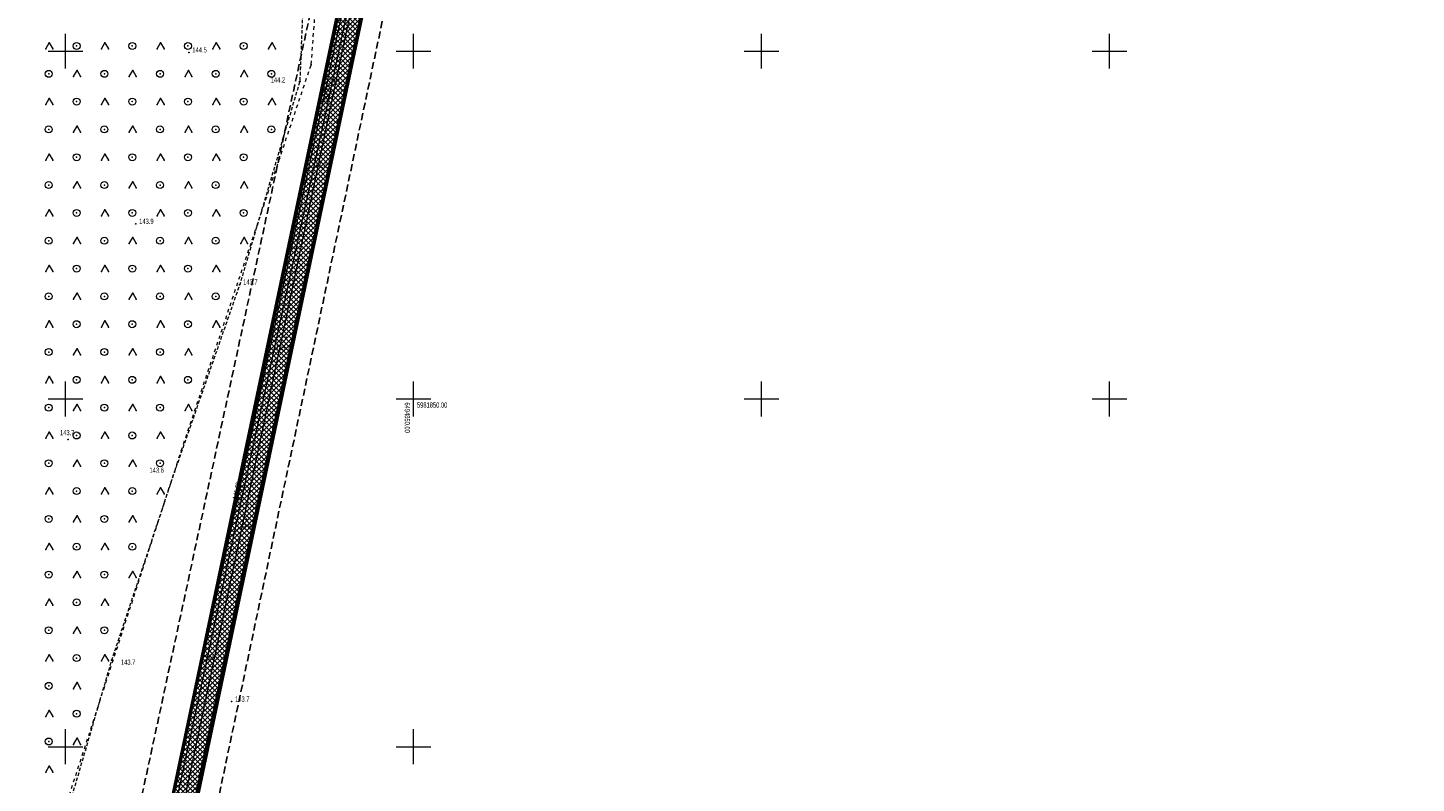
# Model space of a CAD drawing. Extents: x 6456700 to 6518119, y 5963420 to 5980059.
# Tile 130 of 256: x 6512063 to 6512263, y 5965344 to 5965452. Entities that reach past the tile are written whole.
import ezdxf
from ezdxf.enums import TextEntityAlignment as Align

# ---------------------------------------------------------------- set-up
doc = ezdxf.new("R2010")
doc.units = 0
doc.header["$MEASUREMENT"] = 0
for name, pattern in [('L_0_03', [1, 0.5, -0.5]), ('L_0_04', [1.5, 1, -0.5]), ('L_0_5A', [0.75, 0.5, -0.25])]:
    doc.linetypes.add(name, pattern=pattern)
doc.layers.get('0').update_dxf_attribs({"color": 2, "linetype": 'CONTINUOUS', "lineweight": 5})
for name, color, linetype, lineweight in [('18mm Kreska ciągła', 7, 'CONTINUOUS', 18), ('202_punkt_graniczny', 7, 'CONTINUOUS', 18), ('218_kontur_uzytku_gruntowego', 96, 'L_0_03', 18), ('219_dzialka_ewidencyjna', 7, 'CONTINUOUS', 18), ('50mm Kreska ciągła', 7, 'CONTINUOUS', 50), ('9mm Kreska ciągła', 252, 'CONTINUOUS', 9), ('pikieta_naturalna', 7, 'CONTINUOUS', 18), ('pikieta_naturalna_Atr2', 7, 'CONTINUOUS', 18), ('przewod_kanalizacyjny', 7, 'CONTINUOUS', 18), ('przewod_wodociagowy', 7, 'CONTINUOUS', 18), ('rzedna', 7, 'CONTINUOUS', 18), ('rzedna_Atr2', 7, 'CONTINUOUS', 18), ('siatka_krzyrzy', 7, 'CONTINUOUS', 18), ('teren_zalesiony', 7, 'CONTINUOUS', 18), ('Zakres', 7, 'CONTINUOUS', 18)]:
    doc.layers.add(name, color=color, linetype=linetype, lineweight=lineweight)
doc.styles.get("Standard").update_dxf_attribs({"font": 'txt', "width": 0.75})

# ---------------------------------------------------------------- blocks, each defined once
blk = doc.blocks.new('mdcp_nowa')
at = {"layer": 'pikieta_naturalna', "linetype": 'Continuous', "lineweight": 18, "true_color": 0x000000}
for points in [[(6494817.74, 5981899.78, 1), (6494817.74, 5981899.87, 1)], [(6494833.67, 5981895.59, 1), (6494833.67, 5981895.68, 1)], [(6494839.67, 5981894.38, 1), (6494839.67, 5981894.47, 1)], [(6494836.42, 5981884.54, 1), (6494836.42, 5981884.63, 1)], [(6494810.1, 5981875.12, 1), (6494810.1, 5981875.21, 1)], [(6494825.04, 5981866.41, 1), (6494825.04, 5981866.5, 1)], [(6494831.71, 5981858.83, 1), (6494831.71, 5981858.92, 1)], [(6494800.38, 5981844.12, 1), (6494800.38, 5981844.21, 1)], [(6494815.66, 5981839.45, 1), (6494815.66, 5981839.54, 1)], [(6494826, 5981832.67, 1), (6494826, 5981832.75, 1)], [(6494821.73, 5981813.96, 1), (6494821.73, 5981814.04, 1)], [(6494806.63, 5981812.39, 1), (6494806.63, 5981812.49, 1)], [(6494823.88, 5981806.44, 1), (6494823.88, 5981806.53, 1)]]:
    blk.add_hatch(color=18, dxfattribs=at).paths.add_polyline_path(points)
at = {"layer": 'rzedna', "linetype": 'Continuous', "lineweight": 18, "true_color": 0x000000}
for points in [[(6494837.01, 5981892.71, 1), (6494837.01, 5981892.79, 1)], [(6494837.65, 5981892.46, 1), (6494837.65, 5981892.54, 1)], [(6494824.61, 5981834.97, 1), (6494824.61, 5981835.06, 1)], [(6494825.12, 5981834.75, 1), (6494825.12, 5981834.84, 1)]]:
    blk.add_hatch(color=18, dxfattribs=at).paths.add_polyline_path(points)
at = {"layer": '202_punkt_graniczny', "color": 7, "linetype": 'Continuous', "lineweight": 18}
for centre in [(6494832.25, 5981871.72), (6494835.19, 5981871.1)]:
    blk.add_circle(centre, 0.25, dxfattribs=at)
at = {"layer": '202_punkt_graniczny'}
for p in [(6494832.25, 5981871.72), (6494835.19, 5981871.1)]:
    blk.add_point(p, dxfattribs=at)
at = {"layer": '218_kontur_uzytku_gruntowego', "lineweight": 18, "flags": 128}
for points in [[(6494832.25, 5981871.72), (6494852.75, 5981969.52)], [(6494835.19, 5981871.1), (6494855.79, 5981969.03)], [(6494835.32, 5981898.1), (6494837.83, 5981932.04)], [(6494816.65, 5981842.56), (6494835.32, 5981898.1)], [(6494811.59, 5981773.88), (6494832.25, 5981871.72)], [(6494814.53, 5981773.26), (6494835.19, 5981871.1)], [(6494795, 5981775.91), (6494816.65, 5981842.56)]]:
    blk.add_lwpolyline(points, dxfattribs=at)
at = {"layer": '218_kontur_uzytku_gruntowego'}
for p in [(6494835.32, 5981898.1), (6494835.32, 5981898.1), (6494835.32, 5981898.1), (6494835.32, 5981898.1), (6494832.25, 5981871.72), (6494832.25, 5981871.72), (6494832.25, 5981871.72), (6494832.25, 5981871.72), (6494835.19, 5981871.1), (6494835.19, 5981871.1), (6494835.19, 5981871.1), (6494835.19, 5981871.1), (6494816.65, 5981842.56), (6494816.65, 5981842.56), (6494816.65, 5981842.56), (6494816.65, 5981842.56)]:
    blk.add_point(p, dxfattribs=at)
at = {"layer": '219_dzialka_ewidencyjna', "color": 3, "linetype": 'Continuous', "lineweight": 18, "flags": 128}
for points in [[(6494852.75, 5981969.52), (6494832.25, 5981871.72)], [(6494855.79, 5981969.03), (6494835.19, 5981871.1)], [(6494811.59, 5981773.88), (6494832.25, 5981871.72)], [(6494814.53, 5981773.26), (6494835.19, 5981871.1)]]:
    blk.add_lwpolyline(points, dxfattribs=at)
at = {"layer": '219_dzialka_ewidencyjna', "color": 3}
for p in [(6494832.25, 5981871.72), (6494832.25, 5981871.72), (6494835.19, 5981871.1), (6494835.19, 5981871.1)]:
    blk.add_point(p, dxfattribs=at)
at = {"layer": 'pikieta_naturalna', "color": 7, "linetype": 'Continuous', "lineweight": 18}
for centre in [(6494817.74, 5981899.82), (6494833.67, 5981895.64), (6494839.67, 5981894.43), (6494836.42, 5981884.59), (6494810.1, 5981875.17), (6494825.04, 5981866.45), (6494831.71, 5981858.87), (6494800.38, 5981844.16), (6494815.66, 5981839.49), (6494826, 5981832.71), (6494821.73, 5981814), (6494806.63, 5981812.44), (6494823.88, 5981806.48)]:
    blk.add_circle(centre, 0.045, dxfattribs=at)
at = {"layer": 'pikieta_naturalna'}
for p in [(6494817.74, 5981899.82), (6494833.67, 5981895.64), (6494839.67, 5981894.43), (6494836.42, 5981884.59), (6494810.1, 5981875.17), (6494825.04, 5981866.45), (6494831.71, 5981858.87), (6494800.38, 5981844.16), (6494815.66, 5981839.49), (6494826, 5981832.71), (6494821.73, 5981814), (6494806.63, 5981812.44), (6494823.88, 5981806.48)]:
    blk.add_point(p, dxfattribs=at)
at = {"layer": 'przewod_kanalizacyjny', "color": 34, "linetype": 'Continuous', "lineweight": 18, "flags": 128}
blk.add_lwpolyline([(6494710.02, 5981224.59), (6494712.73, 5981299.13), (6494714.74, 5981309.22), (6494725.45, 5981361.32), (6494736.71, 5981416.58), (6494748.57, 5981474.51), (6494759.64, 5981528.56), (6494769.33, 5981575.9), (6494780.23, 5981628.88), (6494789.56, 5981673.48), (6494801.12, 5981726.88), (6494812.93, 5981781.06), (6494824.61, 5981835.02), (6494837.01, 5981892.75), (6494849.07, 5981948.89), (6494861.07, 5982003.73), (6494867.35, 5982032.39), (6494874.85, 5982069.31)], dxfattribs=at)
at = {"layer": 'przewod_kanalizacyjny'}
for p in [(6494837.01, 5981892.75), (6494824.61, 5981835.02)]:
    blk.add_point(p, dxfattribs=at)
at = {"layer": 'przewod_wodociagowy', "color": 5, "linetype": 'Continuous', "lineweight": 18, "flags": 128}
blk.add_lwpolyline([(6494892.06, 5982140.59), (6494877.83, 5982080.71), (6494875.47, 5982069.24), (6494867.82, 5982032.34), (6494861.63, 5982003.58), (6494849.58, 5981948.68), (6494837.65, 5981892.5), (6494825.12, 5981834.8), (6494813.48, 5981780.79), (6494801.71, 5981726.67), (6494790.16, 5981673.27), (6494780.64, 5981628.68), (6494769.72, 5981575.76), (6494760.13, 5981528.44), (6494749.03, 5981474.44), (6494737.27, 5981416.53), (6494726.02, 5981361.28), (6494715.35, 5981309.09), (6494713.3, 5981298.99), (6494710.89, 5981224.49)], dxfattribs=at)
at = {"layer": 'przewod_wodociagowy'}
for p in [(6494837.65, 5981892.5), (6494825.12, 5981834.8)]:
    blk.add_point(p, dxfattribs=at)
at = {"layer": 'rzedna', "color": 7, "linetype": 'Continuous', "lineweight": 18}
for centre in [(6494837.01, 5981892.75), (6494837.65, 5981892.5), (6494824.61, 5981835.02), (6494825.12, 5981834.8)]:
    blk.add_circle(centre, 0.045, dxfattribs=at)
at = {"layer": 'rzedna'}
for p in [(6494837.01, 5981892.75), (6494837.65, 5981892.5), (6494824.61, 5981835.02), (6494825.12, 5981834.8)]:
    blk.add_point(p, dxfattribs=at)
at = {"layer": 'siatka_krzyrzy', "linetype": 'Continuous', "lineweight": 18, "flags": 128}
for points in [[(6494800, 5981897.5), (6494800, 5981902.5)], [(6494850, 5981897.5), (6494850, 5981902.5)], [(6494900, 5981897.5), (6494900, 5981902.5)], [(6494950, 5981897.5), (6494950, 5981902.5)], [(6494797.5, 5981900), (6494802.5, 5981900)], [(6494847.5, 5981900), (6494852.5, 5981900)], [(6494897.5, 5981900), (6494902.5, 5981900)], [(6494947.5, 5981900), (6494952.5, 5981900)], [(6494800, 5981847.5), (6494800, 5981852.5)], [(6494850, 5981847.5), (6494850, 5981852.5)], [(6494900, 5981847.5), (6494900, 5981852.5)], [(6494950, 5981847.5), (6494950, 5981852.5)], [(6494797.5, 5981850), (6494802.5, 5981850)], [(6494847.5, 5981850), (6494852.5, 5981850)], [(6494897.5, 5981850), (6494902.5, 5981850)], [(6494947.5, 5981850), (6494952.5, 5981850)], [(6494800, 5981797.5), (6494800, 5981802.5)], [(6494850, 5981797.5), (6494850, 5981802.5)], [(6494797.5, 5981800), (6494802.5, 5981800)], [(6494847.5, 5981800), (6494852.5, 5981800)]]:
    blk.add_lwpolyline(points, dxfattribs=at)
at = {"layer": 'teren_zalesiony', "color": 7, "linetype": 'L_0_5A', "lineweight": 18, "flags": 128}
blk.add_lwpolyline([(6494749.04, 5981637.69), (6494755.66, 5981670.01), (6494737.46, 5981764.28), (6494737.16, 5981791.3), (6494749.04, 5981852.67), (6494764.75, 5981913.45), (6494775.9, 5981961.48), (6494777.87, 5981989.51), (6494783.45, 5982011.84), (6494839.49, 5982122.69), (6494841.39, 5982126.46), (6494851.65, 5982122.44), (6494855, 5982121.3), (6494865.72, 5982117.22), (6494882.84, 5982111.12), (6494875.44, 5982082.97), (6494872.69, 5982068.07), (6494858.39, 5982010.52), (6494853.7, 5981995.39), (6494844.87, 5981972.24), (6494839.8, 5981948.29), (6494834.59, 5981918.29), (6494833.67, 5981895.64), (6494825.04, 5981866.45), (6494815.66, 5981839.49), (6494806.63, 5981812.44), (6494796.98, 5981779.38), (6494788.24, 5981753.69), (6494779.47, 5981722.59), (6494776.56, 5981704.35), (6494773.52, 5981676.05), (6494771.09, 5981650.72), (6494766.1, 5981631.37), (6494758.67, 5981613.63), (6494743.13, 5981581.66), (6494718.51, 5981591.3), (6494736.43, 5981613.92)], close=True, dxfattribs=at)
at = {"layer": 'teren_zalesiony', "color": 7, "linetype": 'Continuous', "lineweight": 18, "flags": 128}
for points in [[(6494797.18, 5981900.34), (6494797.68, 5981901.21)], [(6494797.68, 5981901.21), (6494798.18, 5981900.34)], [(6494805.18, 5981900.34), (6494805.68, 5981901.21)], [(6494805.68, 5981901.21), (6494806.18, 5981900.34)], [(6494813.18, 5981900.34), (6494813.68, 5981901.21)], [(6494813.68, 5981901.21), (6494814.18, 5981900.34)], [(6494821.18, 5981900.34), (6494821.68, 5981901.21)], [(6494821.68, 5981901.21), (6494822.18, 5981900.34)], [(6494829.18, 5981900.34), (6494829.68, 5981901.21)], [(6494829.68, 5981901.21), (6494830.18, 5981900.34)], [(6494801.18, 5981896.34), (6494801.68, 5981897.21)], [(6494801.68, 5981897.21), (6494802.18, 5981896.34)], [(6494809.18, 5981896.34), (6494809.68, 5981897.21)], [(6494809.68, 5981897.21), (6494810.18, 5981896.34)], [(6494817.18, 5981896.34), (6494817.68, 5981897.21)], [(6494817.68, 5981897.21), (6494818.18, 5981896.34)], [(6494825.18, 5981896.34), (6494825.68, 5981897.21)], [(6494825.68, 5981897.21), (6494826.18, 5981896.34)], [(6494797.18, 5981892.34), (6494797.68, 5981893.21)], [(6494797.68, 5981893.21), (6494798.18, 5981892.34)], [(6494805.18, 5981892.34), (6494805.68, 5981893.21)], [(6494805.68, 5981893.21), (6494806.18, 5981892.34)], [(6494813.18, 5981892.34), (6494813.68, 5981893.21)], [(6494813.68, 5981893.21), (6494814.18, 5981892.34)], [(6494821.18, 5981892.34), (6494821.68, 5981893.21)], [(6494821.68, 5981893.21), (6494822.18, 5981892.34)], [(6494829.18, 5981892.34), (6494829.68, 5981893.21)], [(6494829.68, 5981893.21), (6494830.18, 5981892.34)], [(6494801.18, 5981888.34), (6494801.68, 5981889.21)], [(6494801.68, 5981889.21), (6494802.18, 5981888.34)], [(6494809.18, 5981888.34), (6494809.68, 5981889.21)], [(6494809.68, 5981889.21), (6494810.18, 5981888.34)], [(6494817.18, 5981888.34), (6494817.68, 5981889.21)], [(6494817.68, 5981889.21), (6494818.18, 5981888.34)], [(6494825.18, 5981888.34), (6494825.68, 5981889.21)], [(6494825.68, 5981889.21), (6494826.18, 5981888.34)], [(6494797.18, 5981884.34), (6494797.68, 5981885.21)], [(6494797.68, 5981885.21), (6494798.18, 5981884.34)], [(6494805.18, 5981884.34), (6494805.68, 5981885.21)], [(6494805.68, 5981885.21), (6494806.18, 5981884.34)], [(6494813.18, 5981884.34), (6494813.68, 5981885.21)], [(6494813.68, 5981885.21), (6494814.18, 5981884.34)], [(6494821.18, 5981884.34), (6494821.68, 5981885.21)], [(6494821.68, 5981885.21), (6494822.18, 5981884.34)], [(6494801.18, 5981880.34), (6494801.68, 5981881.21)], [(6494801.68, 5981881.21), (6494802.18, 5981880.34)], [(6494809.18, 5981880.34), (6494809.68, 5981881.21)], [(6494809.68, 5981881.21), (6494810.18, 5981880.34)], [(6494817.18, 5981880.34), (6494817.68, 5981881.21)], [(6494817.68, 5981881.21), (6494818.18, 5981880.34)], [(6494825.18, 5981880.34), (6494825.68, 5981881.21)], [(6494825.68, 5981881.21), (6494826.18, 5981880.34)], [(6494797.18, 5981876.34), (6494797.68, 5981877.21)], [(6494797.68, 5981877.21), (6494798.18, 5981876.34)], [(6494805.18, 5981876.34), (6494805.68, 5981877.21)], [(6494805.68, 5981877.21), (6494806.18, 5981876.34)], [(6494813.18, 5981876.34), (6494813.68, 5981877.21)], [(6494813.68, 5981877.21), (6494814.18, 5981876.34)], [(6494821.18, 5981876.34), (6494821.68, 5981877.21)], [(6494821.68, 5981877.21), (6494822.18, 5981876.34)], [(6494801.18, 5981872.34), (6494801.68, 5981873.21)], [(6494801.68, 5981873.21), (6494802.18, 5981872.34)], [(6494809.18, 5981872.34), (6494809.68, 5981873.21)], [(6494809.68, 5981873.21), (6494810.18, 5981872.34)], [(6494817.18, 5981872.34), (6494817.68, 5981873.21)], [(6494817.68, 5981873.21), (6494818.18, 5981872.34)], [(6494825.18, 5981872.34), (6494825.68, 5981873.21)], [(6494825.68, 5981873.21), (6494826.18, 5981872.34)], [(6494797.18, 5981868.34), (6494797.68, 5981869.21)], [(6494797.68, 5981869.21), (6494798.18, 5981868.34)], [(6494805.18, 5981868.34), (6494805.68, 5981869.21)], [(6494805.68, 5981869.21), (6494806.18, 5981868.34)], [(6494813.18, 5981868.34), (6494813.68, 5981869.21)], [(6494813.68, 5981869.21), (6494814.18, 5981868.34)], [(6494821.18, 5981868.34), (6494821.68, 5981869.21)], [(6494821.68, 5981869.21), (6494822.18, 5981868.34)], [(6494801.18, 5981864.34), (6494801.68, 5981865.21)], [(6494801.68, 5981865.21), (6494802.18, 5981864.34)], [(6494809.18, 5981864.34), (6494809.68, 5981865.21)], [(6494809.68, 5981865.21), (6494810.18, 5981864.34)], [(6494817.18, 5981864.34), (6494817.68, 5981865.21)], [(6494817.68, 5981865.21), (6494818.18, 5981864.34)], [(6494797.18, 5981860.34), (6494797.68, 5981861.21)], [(6494797.68, 5981861.21), (6494798.18, 5981860.34)], [(6494805.18, 5981860.34), (6494805.68, 5981861.21)], [(6494805.68, 5981861.21), (6494806.18, 5981860.34)], [(6494813.18, 5981860.34), (6494813.68, 5981861.21)], [(6494813.68, 5981861.21), (6494814.18, 5981860.34)], [(6494821.18, 5981860.34), (6494821.68, 5981861.21)], [(6494821.68, 5981861.21), (6494822.18, 5981860.34)], [(6494801.18, 5981856.34), (6494801.68, 5981857.21)], [(6494801.68, 5981857.21), (6494802.18, 5981856.34)], [(6494809.18, 5981856.34), (6494809.68, 5981857.21)], [(6494809.68, 5981857.21), (6494810.18, 5981856.34)], [(6494817.18, 5981856.34), (6494817.68, 5981857.21)], [(6494817.68, 5981857.21), (6494818.18, 5981856.34)], [(6494797.18, 5981852.34), (6494797.68, 5981853.21)], [(6494797.68, 5981853.21), (6494798.18, 5981852.34)], [(6494805.18, 5981852.34), (6494805.68, 5981853.21)], [(6494805.68, 5981853.21), (6494806.18, 5981852.34)], [(6494813.18, 5981852.34), (6494813.68, 5981853.21)], [(6494813.68, 5981853.21), (6494814.18, 5981852.34)], [(6494801.18, 5981848.34), (6494801.68, 5981849.21)], [(6494801.68, 5981849.21), (6494802.18, 5981848.34)], [(6494809.18, 5981848.34), (6494809.68, 5981849.21)], [(6494809.68, 5981849.21), (6494810.18, 5981848.34)], [(6494817.18, 5981848.34), (6494817.68, 5981849.21)], [(6494817.68, 5981849.21), (6494818.18, 5981848.34)], [(6494797.18, 5981844.34), (6494797.68, 5981845.21)], [(6494797.68, 5981845.21), (6494798.18, 5981844.34)], [(6494805.18, 5981844.34), (6494805.68, 5981845.21)], [(6494805.68, 5981845.21), (6494806.18, 5981844.34)], [(6494813.18, 5981844.34), (6494813.68, 5981845.21)], [(6494813.68, 5981845.21), (6494814.18, 5981844.34)], [(6494801.18, 5981840.34), (6494801.68, 5981841.21)], [(6494801.68, 5981841.21), (6494802.18, 5981840.34)], [(6494809.18, 5981840.34), (6494809.68, 5981841.21)], [(6494809.68, 5981841.21), (6494810.18, 5981840.34)], [(6494797.18, 5981836.34), (6494797.68, 5981837.21)], [(6494797.68, 5981837.21), (6494798.18, 5981836.34)], [(6494805.18, 5981836.34), (6494805.68, 5981837.21)], [(6494805.68, 5981837.21), (6494806.18, 5981836.34)], [(6494813.18, 5981836.34), (6494813.68, 5981837.21)], [(6494813.68, 5981837.21), (6494814.18, 5981836.34)], [(6494801.18, 5981832.34), (6494801.68, 5981833.21)], [(6494801.68, 5981833.21), (6494802.18, 5981832.34)], [(6494809.18, 5981832.34), (6494809.68, 5981833.21)], [(6494809.68, 5981833.21), (6494810.18, 5981832.34)], [(6494797.18, 5981828.34), (6494797.68, 5981829.21)], [(6494797.68, 5981829.21), (6494798.18, 5981828.34)], [(6494805.18, 5981828.34), (6494805.68, 5981829.21)], [(6494805.68, 5981829.21), (6494806.18, 5981828.34)], [(6494801.18, 5981824.34), (6494801.68, 5981825.21)], [(6494801.68, 5981825.21), (6494802.18, 5981824.34)], [(6494809.18, 5981824.34), (6494809.68, 5981825.21)], [(6494809.68, 5981825.21), (6494810.18, 5981824.34)], [(6494797.18, 5981820.34), (6494797.68, 5981821.21)], [(6494797.68, 5981821.21), (6494798.18, 5981820.34)], [(6494805.18, 5981820.34), (6494805.68, 5981821.21)], [(6494805.68, 5981821.21), (6494806.18, 5981820.34)], [(6494801.18, 5981816.34), (6494801.68, 5981817.21)], [(6494801.68, 5981817.21), (6494802.18, 5981816.34)], [(6494797.18, 5981812.34), (6494797.68, 5981813.21)], [(6494797.68, 5981813.21), (6494798.18, 5981812.34)], [(6494805.18, 5981812.34), (6494805.68, 5981813.21)], [(6494805.68, 5981813.21), (6494806.18, 5981812.34)], [(6494801.18, 5981808.34), (6494801.68, 5981809.21)], [(6494801.68, 5981809.21), (6494802.18, 5981808.34)], [(6494797.18, 5981804.34), (6494797.68, 5981805.21)], [(6494797.68, 5981805.21), (6494798.18, 5981804.34)], [(6494801.18, 5981800.34), (6494801.68, 5981801.21)], [(6494801.68, 5981801.21), (6494802.18, 5981800.34)], [(6494797.18, 5981796.34), (6494797.68, 5981797.21)], [(6494797.68, 5981797.21), (6494798.18, 5981796.34)]]:
    blk.add_lwpolyline(points, dxfattribs=at)
at = {"layer": 'teren_zalesiony', "color": 7, "linetype": 'Continuous', "lineweight": 18}
for centre in [(6494801.6, 5981900.75), (6494809.6, 5981900.75), (6494817.6, 5981900.75), (6494825.6, 5981900.75), (6494797.6, 5981896.75), (6494805.6, 5981896.75), (6494813.6, 5981896.75), (6494821.6, 5981896.75), (6494829.6, 5981896.75), (6494801.6, 5981892.75), (6494809.6, 5981892.75), (6494817.6, 5981892.75), (6494825.6, 5981892.75), (6494797.6, 5981888.75), (6494805.6, 5981888.75), (6494813.6, 5981888.75), (6494821.6, 5981888.75), (6494829.6, 5981888.75), (6494801.6, 5981884.75), (6494809.6, 5981884.75), (6494817.6, 5981884.75), (6494825.6, 5981884.75), (6494797.6, 5981880.75), (6494805.6, 5981880.75), (6494813.6, 5981880.75), (6494821.6, 5981880.75), (6494801.6, 5981876.75), (6494809.6, 5981876.75), (6494817.6, 5981876.75), (6494825.6, 5981876.75), (6494797.6, 5981872.75), (6494805.6, 5981872.75), (6494813.6, 5981872.75), (6494821.6, 5981872.75), (6494801.6, 5981868.75), (6494809.6, 5981868.75), (6494817.6, 5981868.75), (6494797.6, 5981864.75), (6494805.6, 5981864.75), (6494813.6, 5981864.75), (6494821.6, 5981864.75), (6494801.6, 5981860.75), (6494809.6, 5981860.75), (6494817.6, 5981860.75), (6494797.6, 5981856.75), (6494805.6, 5981856.75), (6494813.6, 5981856.75), (6494801.6, 5981852.75), (6494809.6, 5981852.75), (6494817.6, 5981852.75), (6494797.6, 5981848.75), (6494805.6, 5981848.75), (6494813.6, 5981848.75), (6494801.6, 5981844.75), (6494809.6, 5981844.75), (6494797.6, 5981840.75), (6494805.6, 5981840.75), (6494813.6, 5981840.75), (6494801.6, 5981836.75), (6494809.6, 5981836.75), (6494797.6, 5981832.75), (6494805.6, 5981832.75), (6494801.6, 5981828.75), (6494809.6, 5981828.75), (6494797.6, 5981824.75), (6494805.6, 5981824.75), (6494801.6, 5981820.75), (6494797.6, 5981816.75), (6494805.6, 5981816.75), (6494801.6, 5981812.75), (6494797.6, 5981808.75), (6494801.6, 5981804.75), (6494797.6, 5981800.75)]:
    blk.add_circle(centre, 0.5, dxfattribs=at)
at = {"layer": 'teren_zalesiony'}
for p in [(6494797.68, 5981901.21), (6494797.68, 5981901.21), (6494801.6, 5981900.75), (6494805.68, 5981901.21), (6494805.68, 5981901.21), (6494809.6, 5981900.75), (6494813.68, 5981901.21), (6494813.68, 5981901.21), (6494817.6, 5981900.75), (6494821.68, 5981901.21), (6494821.68, 5981901.21), (6494825.6, 5981900.75), (6494829.68, 5981901.21), (6494829.68, 5981901.21), (6494797.18, 5981900.34), (6494798.18, 5981900.34), (6494805.18, 5981900.34), (6494806.18, 5981900.34), (6494813.18, 5981900.34), (6494814.18, 5981900.34), (6494821.18, 5981900.34), (6494822.18, 5981900.34), (6494829.18, 5981900.34), (6494830.18, 5981900.34), (6494801.68, 5981897.21), (6494801.68, 5981897.21), (6494809.68, 5981897.21), (6494809.68, 5981897.21), (6494817.68, 5981897.21), (6494817.68, 5981897.21), (6494825.68, 5981897.21), (6494825.68, 5981897.21), (6494797.6, 5981896.75), (6494801.18, 5981896.34), (6494802.18, 5981896.34), (6494805.6, 5981896.75), (6494809.18, 5981896.34), (6494810.18, 5981896.34), (6494813.6, 5981896.75), (6494817.18, 5981896.34), (6494818.18, 5981896.34), (6494821.6, 5981896.75), (6494825.18, 5981896.34), (6494826.18, 5981896.34), (6494829.6, 5981896.75), (6494833.67, 5981895.64), (6494797.68, 5981893.21), (6494797.68, 5981893.21), (6494805.68, 5981893.21), (6494805.68, 5981893.21), (6494813.68, 5981893.21), (6494813.68, 5981893.21), (6494821.68, 5981893.21), (6494821.68, 5981893.21), (6494829.68, 5981893.21), (6494829.68, 5981893.21), (6494797.18, 5981892.34), (6494798.18, 5981892.34), (6494801.6, 5981892.75), (6494805.18, 5981892.34), (6494806.18, 5981892.34), (6494809.6, 5981892.75), (6494813.18, 5981892.34), (6494814.18, 5981892.34), (6494817.6, 5981892.75), (6494821.18, 5981892.34), (6494822.18, 5981892.34), (6494825.6, 5981892.75), (6494829.18, 5981892.34), (6494830.18, 5981892.34), (6494801.68, 5981889.21), (6494801.68, 5981889.21), (6494809.68, 5981889.21), (6494809.68, 5981889.21), (6494817.68, 5981889.21), (6494817.68, 5981889.21), (6494825.68, 5981889.21), (6494825.68, 5981889.21), (6494797.6, 5981888.75), (6494801.18, 5981888.34), (6494802.18, 5981888.34), (6494805.6, 5981888.75), (6494809.18, 5981888.34), (6494810.18, 5981888.34), (6494813.6, 5981888.75), (6494817.18, 5981888.34), (6494818.18, 5981888.34), (6494821.6, 5981888.75), (6494825.18, 5981888.34), (6494826.18, 5981888.34), (6494829.6, 5981888.75), (6494797.68, 5981885.21), (6494797.68, 5981885.21), (6494805.68, 5981885.21), (6494805.68, 5981885.21), (6494813.68, 5981885.21), (6494813.68, 5981885.21), (6494821.68, 5981885.21), (6494821.68, 5981885.21), (6494797.18, 5981884.34), (6494798.18, 5981884.34), (6494801.6, 5981884.75), (6494805.18, 5981884.34), (6494806.18, 5981884.34), (6494809.6, 5981884.75), (6494813.18, 5981884.34), (6494814.18, 5981884.34), (6494817.6, 5981884.75), (6494821.18, 5981884.34), (6494822.18, 5981884.34), (6494825.6, 5981884.75), (6494801.68, 5981881.21), (6494801.68, 5981881.21), (6494809.68, 5981881.21), (6494809.68, 5981881.21), (6494817.68, 5981881.21), (6494817.68, 5981881.21), (6494825.68, 5981881.21), (6494825.68, 5981881.21), (6494797.6, 5981880.75), (6494801.18, 5981880.34), (6494802.18, 5981880.34), (6494805.6, 5981880.75), (6494809.18, 5981880.34), (6494810.18, 5981880.34), (6494813.6, 5981880.75), (6494817.18, 5981880.34), (6494818.18, 5981880.34), (6494821.6, 5981880.75), (6494825.18, 5981880.34), (6494826.18, 5981880.34), (6494797.68, 5981877.21), (6494797.68, 5981877.21), (6494805.68, 5981877.21), (6494805.68, 5981877.21), (6494813.68, 5981877.21), (6494813.68, 5981877.21), (6494821.68, 5981877.21), (6494821.68, 5981877.21), (6494797.18, 5981876.34), (6494798.18, 5981876.34), (6494801.6, 5981876.75), (6494805.18, 5981876.34), (6494806.18, 5981876.34), (6494809.6, 5981876.75), (6494813.18, 5981876.34), (6494814.18, 5981876.34), (6494817.6, 5981876.75), (6494821.18, 5981876.34), (6494822.18, 5981876.34), (6494825.6, 5981876.75), (6494801.68, 5981873.21), (6494801.68, 5981873.21), (6494809.68, 5981873.21), (6494809.68, 5981873.21), (6494817.68, 5981873.21), (6494817.68, 5981873.21), (6494825.68, 5981873.21), (6494825.68, 5981873.21), (6494797.6, 5981872.75), (6494801.18, 5981872.34), (6494802.18, 5981872.34), (6494805.6, 5981872.75), (6494809.18, 5981872.34), (6494810.18, 5981872.34), (6494813.6, 5981872.75), (6494817.18, 5981872.34), (6494818.18, 5981872.34), (6494821.6, 5981872.75), (6494825.18, 5981872.34), (6494826.18, 5981872.34), (6494797.68, 5981869.21), (6494797.68, 5981869.21), (6494805.68, 5981869.21), (6494805.68, 5981869.21), (6494813.68, 5981869.21), (6494813.68, 5981869.21), (6494821.68, 5981869.21), (6494821.68, 5981869.21), (6494797.18, 5981868.34), (6494798.18, 5981868.34), (6494801.6, 5981868.75), (6494805.18, 5981868.34), (6494806.18, 5981868.34), (6494809.6, 5981868.75), (6494813.18, 5981868.34), (6494814.18, 5981868.34), (6494817.6, 5981868.75), (6494821.18, 5981868.34), (6494822.18, 5981868.34), (6494801.68, 5981865.21), (6494801.68, 5981865.21), (6494809.68, 5981865.21), (6494809.68, 5981865.21), (6494817.68, 5981865.21), (6494817.68, 5981865.21), (6494825.04, 5981866.45), (6494797.6, 5981864.75), (6494801.18, 5981864.34), (6494802.18, 5981864.34), (6494805.6, 5981864.75), (6494809.18, 5981864.34), (6494810.18, 5981864.34), (6494813.6, 5981864.75), (6494817.18, 5981864.34), (6494818.18, 5981864.34), (6494821.6, 5981864.75), (6494797.68, 5981861.21), (6494797.68, 5981861.21), (6494805.68, 5981861.21), (6494805.68, 5981861.21), (6494813.68, 5981861.21), (6494813.68, 5981861.21), (6494821.68, 5981861.21), (6494821.68, 5981861.21), (6494797.18, 5981860.34), (6494798.18, 5981860.34), (6494801.6, 5981860.75), (6494805.18, 5981860.34), (6494806.18, 5981860.34), (6494809.6, 5981860.75), (6494813.18, 5981860.34), (6494814.18, 5981860.34), (6494817.6, 5981860.75), (6494821.18, 5981860.34), (6494822.18, 5981860.34), (6494801.68, 5981857.21), (6494801.68, 5981857.21), (6494809.68, 5981857.21), (6494809.68, 5981857.21), (6494817.68, 5981857.21), (6494817.68, 5981857.21), (6494797.6, 5981856.75), (6494801.18, 5981856.34), (6494802.18, 5981856.34), (6494805.6, 5981856.75), (6494809.18, 5981856.34), (6494810.18, 5981856.34), (6494813.6, 5981856.75), (6494817.18, 5981856.34), (6494818.18, 5981856.34), (6494797.68, 5981853.21), (6494797.68, 5981853.21), (6494805.68, 5981853.21), (6494805.68, 5981853.21), (6494813.68, 5981853.21), (6494813.68, 5981853.21), (6494797.18, 5981852.34), (6494798.18, 5981852.34), (6494801.6, 5981852.75), (6494805.18, 5981852.34), (6494806.18, 5981852.34), (6494809.6, 5981852.75), (6494813.18, 5981852.34), (6494814.18, 5981852.34), (6494817.6, 5981852.75), (6494801.68, 5981849.21), (6494801.68, 5981849.21), (6494809.68, 5981849.21), (6494809.68, 5981849.21), (6494817.68, 5981849.21), (6494817.68, 5981849.21), (6494797.6, 5981848.75), (6494801.18, 5981848.34), (6494802.18, 5981848.34), (6494805.6, 5981848.75), (6494809.18, 5981848.34), (6494810.18, 5981848.34), (6494813.6, 5981848.75), (6494817.18, 5981848.34), (6494818.18, 5981848.34), (6494797.68, 5981845.21), (6494797.68, 5981845.21), (6494805.68, 5981845.21), (6494805.68, 5981845.21), (6494813.68, 5981845.21), (6494813.68, 5981845.21), (6494797.18, 5981844.34), (6494798.18, 5981844.34), (6494801.6, 5981844.75), (6494805.18, 5981844.34), (6494806.18, 5981844.34), (6494809.6, 5981844.75), (6494813.18, 5981844.34), (6494814.18, 5981844.34), (6494801.68, 5981841.21), (6494801.68, 5981841.21), (6494809.68, 5981841.21), (6494809.68, 5981841.21), (6494797.6, 5981840.75), (6494801.18, 5981840.34), (6494802.18, 5981840.34), (6494805.6, 5981840.75), (6494809.18, 5981840.34), (6494810.18, 5981840.34), (6494813.6, 5981840.75), (6494815.66, 5981839.49), (6494797.68, 5981837.21), (6494797.68, 5981837.21), (6494805.68, 5981837.21), (6494805.68, 5981837.21), (6494813.68, 5981837.21), (6494813.68, 5981837.21), (6494797.18, 5981836.34), (6494798.18, 5981836.34), (6494801.6, 5981836.75), (6494805.18, 5981836.34), (6494806.18, 5981836.34), (6494809.6, 5981836.75), (6494813.18, 5981836.34), (6494814.18, 5981836.34), (6494801.68, 5981833.21), (6494801.68, 5981833.21), (6494809.68, 5981833.21), (6494809.68, 5981833.21), (6494797.6, 5981832.75), (6494801.18, 5981832.34), (6494802.18, 5981832.34), (6494805.6, 5981832.75), (6494809.18, 5981832.34), (6494810.18, 5981832.34), (6494797.68, 5981829.21), (6494797.68, 5981829.21), (6494805.68, 5981829.21), (6494805.68, 5981829.21), (6494797.18, 5981828.34), (6494798.18, 5981828.34), (6494801.6, 5981828.75), (6494805.18, 5981828.34), (6494806.18, 5981828.34), (6494809.6, 5981828.75), (6494801.68, 5981825.21), (6494801.68, 5981825.21), (6494809.68, 5981825.21), (6494809.68, 5981825.21), (6494797.6, 5981824.75), (6494801.18, 5981824.34), (6494802.18, 5981824.34), (6494805.6, 5981824.75), (6494809.18, 5981824.34), (6494810.18, 5981824.34), (6494797.68, 5981821.21), (6494797.68, 5981821.21), (6494805.68, 5981821.21), (6494805.68, 5981821.21), (6494797.18, 5981820.34), (6494798.18, 5981820.34), (6494801.6, 5981820.75), (6494805.18, 5981820.34), (6494806.18, 5981820.34), (6494801.68, 5981817.21), (6494801.68, 5981817.21), (6494797.6, 5981816.75), (6494801.18, 5981816.34), (6494802.18, 5981816.34), (6494805.6, 5981816.75), (6494797.68, 5981813.21), (6494797.68, 5981813.21), (6494805.68, 5981813.21), (6494805.68, 5981813.21), (6494797.18, 5981812.34), (6494798.18, 5981812.34), (6494801.6, 5981812.75), (6494805.18, 5981812.34), (6494806.18, 5981812.34), (6494806.63, 5981812.44), (6494801.68, 5981809.21), (6494801.68, 5981809.21), (6494797.6, 5981808.75), (6494801.18, 5981808.34), (6494802.18, 5981808.34), (6494797.68, 5981805.21), (6494797.68, 5981805.21), (6494797.18, 5981804.34), (6494798.18, 5981804.34), (6494801.6, 5981804.75), (6494801.68, 5981801.21), (6494801.68, 5981801.21), (6494797.6, 5981800.75), (6494801.18, 5981800.34), (6494802.18, 5981800.34), (6494797.68, 5981797.21), (6494797.68, 5981797.21), (6494797.18, 5981796.34), (6494798.18, 5981796.34)]:
    blk.add_point(p, dxfattribs=at)
at = {"layer": 'Zakres', "linetype": 'L_0_04', "lineweight": 25, "flags": 128}
blk.add_lwpolyline([(6495113.77, 5985050.22), (6495121.12, 5984877.07), (6495125.76, 5984757.87), (6495129.89, 5984649.81), (6495141.08, 5984611.3), (6495145.77, 5984544.53), (6495147.36, 5984487.27), (6495157.22, 5984392.07), (6495162.95, 5984387.45), (6495180.24, 5984384.16), (6495229.5, 5984386.61), (6495251.65, 5984373.41), (6495258.77, 5984357.12), (6495255.44, 5984330.44), (6495250.77, 5984304.39), (6495252.21, 5984282.78), (6495255.46, 5984256.45), (6495254.94, 5984238.25), (6495266.4, 5984211), (6495277.24, 5984182.33), (6495294.2, 5984133.19), (6495300.94, 5984095.37), (6495313.24, 5984037.69), (6495317.44, 5983978.18), (6495300.35, 5983922.18), (6495282.35, 5983883.38), (6495266.21, 5983862.23), (6495242.03, 5983839.67), (6495211.11, 5983816.86), (6495158.26, 5983772.66), (6495130.6, 5983651.16), (6495116.31, 5983543.43), (6495129.51, 5983346.73), (6495134.58, 5983264.71), (6495139.64, 5983186.97), (6495193.25, 5983077.94), (6495199.2, 5983041.97), (6495206.23, 5983026), (6495208.96, 5983004.88), (6495202.27, 5982979.48), (6495202.42, 5982950.13), (6495209.35, 5982897.38), (6495215.97, 5982850.34), (6495228.6, 5982809.97), (6495226.85, 5982778.82), (6495225.04, 5982750.56), (6495220.26, 5982723.37), (6495226.54, 5982679.97), (6495206.06, 5982669.48), (6495192.68, 5982657.71), (6495184.57, 5982648.65), (6495174.78, 5982624.58), (6495164.23, 5982604.61), (6495150.7, 5982588.3), (6495137.69, 5982582.43), (6495118.26, 5982573.75), (6495100.35, 5982558.42), (6495090.36, 5982544.99), (6495075.87, 5982519.06), (6495060.83, 5982499.68), (6495049.41, 5982485.49), (6495035.07, 5982459.7), (6495006.7, 5982406.64), (6494980.89, 5982351.84), (6494944.35, 5982293.29), (6494925.72, 5982250.11), (6494905.2, 5982190.37), (6494898.43, 5982153.5), (6494879.51, 5982063.89), (6494864.14, 5981992.66), (6494816.93, 5981768.61), (6494777.79, 5981577.7), (6494739.84, 5981394.72), (6494718.65, 5981297.89), (6494716.45, 5981237.31), (6494738.62, 5981208.21), (6494776.48, 5981173.06), (6494817.16, 5981137.44), (6494847.63, 5981109.8), (6494877.39, 5981077.08), (6494912.75, 5981030.55), (6494916.06, 5981014.71), (6494903.86, 5980957.01), (6494916.13, 5980953.51), (6494892.32, 5980927.59), (6494850.7, 5980858.8), (6494806.81, 5980779.89), (6494785.1, 5980753.49), (6494715.22, 5980723.29), (6494679.96, 5980686.78), (6494651.35, 5980651.29), (6494549.14, 5980683.24), (6494511.84, 5980659.66), (6494443.61, 5980630.33), (6494428.78, 5980598.6), (6494431.58, 5980579.46), (6494420.56, 5980549.76), (6494416.45, 5980528.2), (6494403.86, 5980507.16), (6494388.89, 5980482.96), (6494365.32, 5980407.99), (6494335.67, 5980315.15), (6494332.29, 5980297.41), (6494335.1, 5980278.18), (6494347.25, 5980254.84), (6494336.79, 5980250.09), (6494300.04, 5980271.34), (6494320.8, 5980301.43), (6494336.81, 5980349.17), (6494344.85, 5980380.92), (6494360.85, 5980437.13), (6494374.18, 5980476.38), (6494386.14, 5980498.84), (6494403.02, 5980528.52), (6494411.33, 5980563.19), (6494420.84, 5980586.25), (6494420.25, 5980601.11), (6494434.95, 5980635.94), (6494446.75, 5980644.99), (6494465.77, 5980647.27), (6494513.02, 5980669.46), (6494507.85, 5980679.68), (6494547.89, 5980705.83), (6494570.06, 5980691.34), (6494636.17, 5980669.05), (6494706.14, 5980756.86), (6494742.78, 5980772.58), (6494798.53, 5980814.27), (6494826.12, 5980867.97), (6494849.57, 5980908.6), (6494845.35, 5980942.01), (6494853.94, 5980970.83), (6494891.08, 5980960.54), (6494890.11, 5980965.73), (6494903.94, 5981025.69), (6494869.98, 5981070.3), (6494770.97, 5981160.58), (6494728.18, 5981200.64), (6494706.13, 5981229.56), (6494707.94, 5981299.75), (6494728.84, 5981398.1), (6494767.06, 5981580.19), (6494806.17, 5981770.55), (6494854.36, 5981994.76), (6494869.73, 5982065.97), (6494888.61, 5982155.44), (6494891.67, 5982173.95), (6494895.82, 5982197.45), (6494916.38, 5982253.72), (6494935.47, 5982297.95), (6494954.97, 5982331.67), (6494972.09, 5982356.64), (6494997.76, 5982411.14), (6495026.29, 5982464.48), (6495041.09, 5982491.09), (6495052.99, 5982505.88), (6495067.51, 5982524.6), (6495081.94, 5982550.43), (6495092.99, 5982565.28), (6495112.86, 5982582.29), (6495133.59, 5982591.55), (6495144.48, 5982596.46), (6495155.87, 5982610.19), (6495165.7, 5982628.8), (6495175.96, 5982654.03), (6495185.62, 5982664.83), (6495200.4, 5982677.82), (6495212.49, 5982688.04), (6495209.64, 5982723.43), (6495215.22, 5982750.57), (6495216.87, 5982779.54), (6495218.31, 5982809.31), (6495206.86, 5982847.92), (6495199.44, 5982894.74), (6495192.11, 5982948.71), (6495190.16, 5982979.24), (6495183.47, 5983075.16), (6495129.79, 5983184.34), (6495124.6, 5983264.07), (6495119.53, 5983346.09), (6495106.27, 5983543.75), (6495120.74, 5983652.9), (6495148.75, 5983779.42), (6495204.15, 5983826.04), (6495273.41, 5983889.36), (6495288.53, 5983927.42), (6495300.83, 5983964.69), (6495303.91, 5983980.14), (6495301.32, 5984039.55), (6495291.1, 5984093.63), (6495284.5, 5984130.67), (6495267.84, 5984178.93), (6495257.12, 5984207.3), (6495244.96, 5984236.19), (6495244.79, 5984255.42), (6495242.25, 5984281.97), (6495240.71, 5984304.95), (6495245.55, 5984331.94), (6495248.51, 5984355.64), (6495243.77, 5984366.47), (6495226.98, 5984376.47), (6495179.54, 5984374.12), (6495158.61, 5984378.09), (6495147.7, 5984386.91), (6495137.38, 5984486.61), (6495135.78, 5984544.04), (6495131.18, 5984609.54), (6495119.95, 5984648.2), (6495115.76, 5984757.49), (6495111.12, 5984876.67), (6495103.73, 5985050.93), (6495109.36, 5985081.73), (6495120.41, 5985085.88)], close=True, dxfattribs=at)
at = {"layer": 'pikieta_naturalna_Atr2', "color": 7, "lineweight": 15, "width": 0.66}
for s, p in [('144.5', (6494818.24, 5981900.57)), ('144.2', (6494829.5, 5981896.25)), ('144.1', (6494837.44, 5981896.1)), ('144.0', (6494835.45, 5981883.98)), ('143.9', (6494810.6, 5981875.92)), ('143.7', (6494825.54, 5981867.2)), ('143.7', (6494830.21, 5981857.74)), ('143.7', (6494799.22, 5981845.53)), ('143.6', (6494812.07, 5981840.14)), ('143.6', (6494824.57, 5981832)), ('143.7', (6494820.1, 5981813.15)), ('143.7', (6494807.98, 5981812.53)), ('143.7', (6494824.38, 5981807.23))]:
    blk.add_text(s, height=0.75, dxfattribs=at).set_placement(p, align=Align.TOP_LEFT)
at = {"layer": 'rzedna_Atr2', "color": 7, "lineweight": 15, "width": 0.66}
for s, rotation, p in [('142.30', 76.4, (6494836.46, 5981893.67)), ('142.36', 77.2, (6494837.09, 5981892.8)), ('141.75', 77.7, (6494823.99, 5981835.65)), ('141.81', 77.3, (6494824.56, 5981835.17))]:
    blk.add_text(s, height=0.75, rotation=rotation, dxfattribs=at).set_placement(p, align=Align.TOP_LEFT)
at = {"layer": 'siatka_krzyrzy', "lineweight": 15, "width": 0.66}
blk.add_text('6494850.00', height=0.75, rotation=270, dxfattribs=at).set_placement((6494849.5, 5981849.5), align=Align.TOP_LEFT)
blk.add_text('5981850.00', height=0.75, dxfattribs=at).set_placement((6494850.5, 5981849.5), align=Align.TOP_LEFT)

msp = doc.modelspace()

# ---------------------------------------------------------------- block references
at = {"linetype": 'ByBlock'}
msp.add_blockref('mdcp_nowa', (17268.786, -16450.998), dxfattribs=at)

# ---------------------------------------------------------------- next in the draw order: hatches: boundary and pattern name
at = {"layer": '9mm Kreska ciągła'}
h = msp.add_hatch(dxfattribs=at)
h.set_pattern_fill('ANSI37', color=256, scale=4)
h.set_pattern_definition([(45, (6511243.1387, 5964620.2961), (-0.3535534, 0.3535534), []), (135, (6511243.1387, 5964620.2961), (-0.3535534, -0.3535534), [])])
h.paths.add_polyline_path([(6512110.549, 5965467.143), (6512113.974, 5965466.422), (6511986.548, 5964861.463), (6511983.124, 5964862.184)])

# ---------------------------------------------------------------- next in the draw order: linework, layer by layer
at = {"layer": '18mm Kreska ciągła', "color": 4, "ltscale": 0.1}
msp.add_lwpolyline([(6512124.763, 5965526.137), (6511981.952, 5964848.133, 0.0467829), (6511981.208, 5964841.64), (6511980.073, 5964786.562, 0.1937968), (6511985.368, 5964772.589), (6512012.531, 5964743.143, 0.0257422), (6512030.868, 5964725.211), (6512140.209, 5964628.776, -0.0682613), (6512158.093, 5964608.042), (6512174.467, 5964582.799, -0.215922), (6512178.786, 5964554.241), (6512162.669, 5964497.166)], format="xyb", dxfattribs=at)
at = {"layer": '50mm Kreska ciągła', "color": 6, "ltscale": 0.1}
for points in [[(6512123.051, 5965526.497), (6511980.24, 5964848.494, 0.0467829), (6511979.458, 5964841.676), (6511978.323, 5964786.598, 0.1937968), (6511984.082, 5964771.402), (6512011.245, 5964741.957, 0.0257422), (6512029.711, 5964723.898), (6512139.052, 5964627.464, -0.0682613), (6512156.625, 5964607.09), (6512172.999, 5964581.847, -0.215922), (6512177.102, 5964554.717), (6512160.985, 5964497.642)], [(6512126.476, 5965525.776), (6511983.665, 5964847.772, 0.0467829), (6511982.958, 5964841.604), (6511981.823, 5964786.526, 0.1937968), (6511986.655, 5964773.776), (6512013.817, 5964744.33, 0.0257422), (6512032.026, 5964726.523), (6512141.367, 5964630.089, -0.0682613), (6512159.562, 5964608.994), (6512175.935, 5964583.751, -0.215922), (6512180.47, 5964553.766), (6512164.353, 5964496.691)]]:
    msp.add_lwpolyline(points, format="xyb", dxfattribs=at)

doc.saveas('drawing.dxf')
